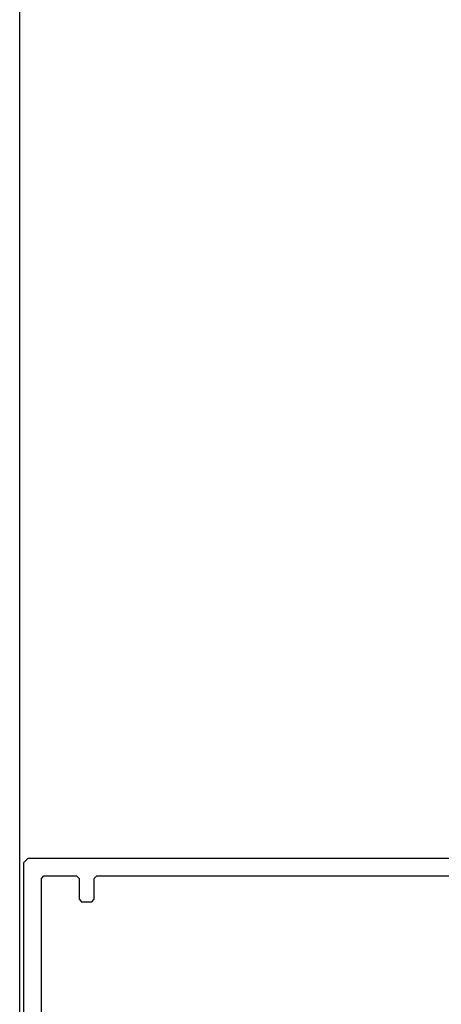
# Model space of a CAD drawing. Header units: millimetres. Extents: x -637441 to -130928, y -380379 to -53767.
# Tile 192 of 193: x -352933 to -352681, y -152307 to -151718. Entities that reach past the tile are written whole.
import ezdxf

# ---------------------------------------------------------------- set-up
doc = ezdxf.new("R2010")
doc.units = ezdxf.units.MM
doc.header["$LTSCALE"] = 10
doc.layers.add('CrossSectionsProfils', color=7, linetype='Continuous')

msp = doc.modelspace()

# ---------------------------------------------------------------- linework, layer by layer
at = {"color": 7}
msp.add_line((-352933.072, -152469.268), (-352933.072, -151140.379), dxfattribs=at)
at = {"layer": 'CrossSectionsProfils', "color": 6}
for points in [[(-352930.572, -152466.768), (-352930.572, -152221.766), (-352928.072, -152219.266)], [(-352928.072, -152219.266), (-352384.572, -152219.266), (-352383.072, -152220.766), (-352383.072, -152231.766), (-352385.572, -152234.266), (-352388.072, -152234.266), (-352388.072, -152226.767), (-352398.072, -152226.767), (-352398.072, -152245.517), (-352399.322, -152246.767), (-352398.072, -152248.017), (-352398.072, -152266.767), (-352388.072, -152266.767), (-352388.072, -152259.266), (-352385.572, -152259.266), (-352383.072, -152261.766), (-352383.072, -152279.267), (-352388.072, -152279.267), (-352388.072, -152274.267), (-352398.072, -152274.267), (-352398.072, -152311.767)], [(-352920.072, -152457.268), (-352920.072, -152231.266), (-352918.572, -152229.766), (-352899.072, -152229.766), (-352897.572, -152231.266), (-352897.572, -152243.767), (-352896.072, -152245.267)], [(-352896.072, -152245.267), (-352890.072, -152245.267), (-352888.572, -152243.767), (-352888.572, -152231.266), (-352887.072, -152229.766), (-352409.572, -152229.766), (-352408.072, -152231.266), (-352408.072, -152457.268)]]:
    msp.add_lwpolyline(points, dxfattribs=at)

doc.saveas('drawing.dxf')
